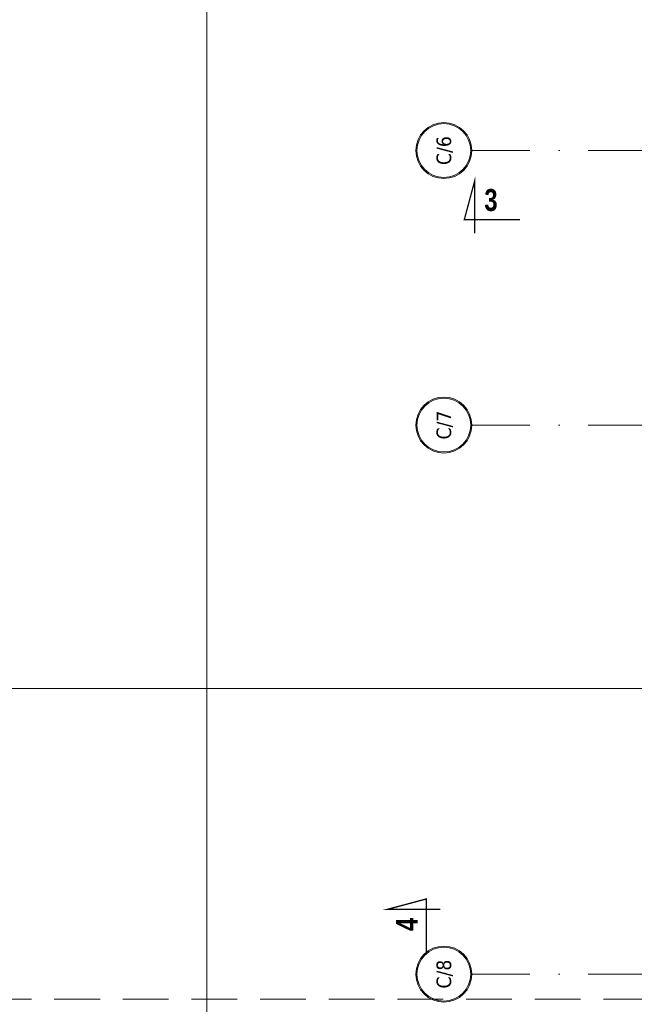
# Model space of a CAD drawing. Header units: millimetres. Extents: x -82287 to 177822, y -399756 to 0.
# Tile 131 of 228: x 51138 to 51810, y -197407 to -196331. Entities that reach past the tile are written whole.
import ezdxf
from ezdxf.enums import TextEntityAlignment as Align

# ---------------------------------------------------------------- set-up
doc = ezdxf.new("R2010")
doc.units = ezdxf.units.MM
doc.header["$MEASUREMENT"] = 0
doc.linetypes.add('SUŁOSZOWA - PB 21 03$0$6279-A-FP00$0$DASHED', pattern=[0.75, 0.5, -0.25])
doc.linetypes.add('SUŁOSZOWA - PB 21 03$0$DASHDOT', pattern=[25.4, 12.7, -6.35, 0, -6.35])
doc.layers.add('FL_XREF', color=252, linetype='Continuous')
for name, color, linetype, lineweight in [('SUŁOSZOWA - PB 21 03$0$!! 0_ Istn-sciany', 251, 'Continuous', 0), ('SUŁOSZOWA - PB 21 03$0$!! 0_ Opis', 251, 'Continuous', 0), ('SUŁOSZOWA - PB 21 03$0$!! 0_Opis_pom', 251, 'Continuous', 0), ('SUŁOSZOWA - PB 21 03$0$!! 0_Osie', 251, 'SUŁOSZOWA - PB 21 03$0$DASHDOT', 0), ('SUŁOSZOWA - PB 21 03$0$!! 1_OPIS POM NOWE', 251, 'Continuous', 0), ('SUŁOSZOWA - PB 21 03$0$0-osie-liniA', 251, 'SUŁOSZOWA - PB 21 03$0$DASHDOT', 0), ('SUŁOSZOWA - PB 21 03$0$0-osie-tx', 251, 'Continuous', 0)]:
    doc.layers.add(name, color=color, linetype=linetype, lineweight=lineweight)
doc.layers.add('SUŁOSZOWA - PB 21 03$0$!! 0_ramki', color=251, linetype='Continuous', lineweight=0, plot=False)
doc.styles.add('SUŁOSZOWA - PB 21 03$0$ARIAL', font='tahoma.ttf')
doc.styles.add('SUŁOSZOWA - PB 21 03$0$STYLE7', font='ARIALNB.TTF')
doc.styles.add('SUŁOSZOWA - PB 21 03$0$TAHOMA', font='tahoma.ttf')

# ---------------------------------------------------------------- blocks, each defined once
blk = doc.blocks.new('*U116')
h = blk.add_hatch(color=256)
edge = h.paths.add_edge_path()
edge.add_arc((0, 0), 30.6, 0, 360)
edge = h.paths.add_edge_path(flags=17)
edge.add_arc((0, 0), 29.4, 0, 360)
for radius in [30.6, 29.4]:
    blk.add_circle((0, 0), radius)
at = {"style": 'SUŁOSZOWA - PB 21 03$0$TAHOMA', "flags": 8}
blk.add_attdef('ANSICHTSNUMMER', text='', height=16, dxfattribs=at).set_placement((0, 0), align=Align.MIDDLE_CENTER)
blk = doc.blocks.new('SUŁOSZOWA - PB 21 03$0$BLOK OSI')
at = {"layer": 'SUŁOSZOWA - PB 21 03$0$0-osie-liniA', "ltscale": 5}
for points in [[(51570, -196590.1), (53810.6, -196590.1)], [(51570, -196890.1), (53810.6, -196890.1)], [(51570, -197490.1), (53810.6, -197490.1)]]:
    blk.add_lwpolyline(points, dxfattribs=at)
at = {"layer": 'SUŁOSZOWA - PB 21 03$0$0-osie-tx'}
ref = blk.add_blockref('*U116', (51539.4, -196590.1), dxfattribs=dict(at, rotation=270))
ref.add_attrib('ANSICHTSNUMMER', 'C/6', dxfattribs={"layer": '0', "height": 16, "rotation": 90, "style": 'SUŁOSZOWA - PB 21 03$0$TAHOMA', "flags": 8}).set_placement((51539.4, -196590.1), align=Align.MIDDLE_CENTER)
ref = blk.add_blockref('*U116', (51539.4, -196890.1), dxfattribs=dict(at, rotation=270))
ref.add_attrib('ANSICHTSNUMMER', 'C/7', dxfattribs={"layer": '0', "height": 16, "rotation": 90, "style": 'SUŁOSZOWA - PB 21 03$0$TAHOMA', "flags": 8}).set_placement((51539.4, -196890.1), align=Align.MIDDLE_CENTER)
ref = blk.add_blockref('*U116', (51539.4, -197490.1), dxfattribs=dict(at, rotation=270))
ref.add_attrib('ANSICHTSNUMMER', 'C/8', dxfattribs={"layer": '0', "height": 16, "rotation": 90, "style": 'SUŁOSZOWA - PB 21 03$0$TAHOMA', "flags": 8}).set_placement((51539.4, -197490.1), align=Align.MIDDLE_CENTER)
blk = doc.blocks.new('SUŁOSZOWA - PB 21 03')
at = {"layer": 'SUŁOSZOWA - PB 21 03$0$!! 0_ Istn-sciany', "linetype": 'SUŁOSZOWA - PB 21 03$0$6279-A-FP00$0$DASHED', "ltscale": 100}
blk.add_lwpolyline([(49161.71142, -198251.5883), (49238.71142, -198251.5883), (49238.71142, -197454.5883), (51966.71142, -197454.5883)], dxfattribs=at)
at = {"layer": 'SUŁOSZOWA - PB 21 03$0$!! 0_ Opis', "color": 2, "const_width": 1.44}
for points in [[(51622.60913, -196602.48145), (51561.78353, -196602.48145), (51573.05472, -196560.41681), (51573.05472, -196617.68785)], [(51622.60913, -196602.48145), (51561.78353, -196602.48145), (51573.05472, -196560.41681), (51573.05472, -196617.68785)], [(51520.34114, -197405.7444), (51520.34114, -197344.9188), (51478.2765, -197356.18999), (51535.54754, -197356.18999)]]:
    blk.add_lwpolyline(points, dxfattribs=at)
at = {"layer": 'SUŁOSZOWA - PB 21 03$0$!! 0_ramki'}
for points in [[(51280.42916, -198945.67237), (51280.42916, -194745.67237), (54250.42916, -194745.67237), (54250.42916, -198945.67237)], [(48565.42916, -197114.84055), (52765.42916, -197114.84055), (52765.42916, -200084.84055), (48565.42916, -200084.84055)]]:
    blk.add_lwpolyline(points, close=True, dxfattribs=at)
at = {"layer": 'SUŁOSZOWA - PB 21 03$0$!! 0_Osie'}
blk.add_blockref('SUŁOSZOWA - PB 21 03$0$BLOK OSI', (0, 63), dxfattribs=at)
at = {"layer": 'SUŁOSZOWA - PB 21 03$0$!! 0_ Opis', "color": 9, "style": 'SUŁOSZOWA - PB 21 03$0$STYLE7', "text_generation_flag": 6, "width": 0.95}
for s, rotation, p in [('3', 180.00000016, (51583.62839, -196593.09758)), ('4', 270.00000016, (51510.95727, -197380.08878))]:
    blk.add_text(s, height=24, rotation=rotation, dxfattribs=at).set_placement(p)
at = {"layer": 'SUŁOSZOWA - PB 21 03$0$!! 0_Opis_pom', "ltscale": 0.7, "style": 'SUŁOSZOWA - PB 21 03$0$ARIAL'}
for tag, p in [('B0,19', (52679.2094, -194257.55204)), ('B2,14', (73874.0461, -194402.0887)), ('B2,12', (73342.49259, -194413.89249)), ('B1,21', (60405.50261, -194427.18207)), ('B2,11', (73069.01144, -194438.89383)), ('A1,16', (59129.54925, -194448.08429)), ('B1/17', (59524.53699, -194450.37428)), ('B1,19', (59914.81903, -194448.15658)), ('B2,16', (75195.07765, -194441.83446)), ('1,22', (60947.33929, -194456.1144)), ('1,23', (61575.22173, -194450.37428)), ('B0,15', (51514.15008, -194461.8073)), ('A1,1', (58808.06672, -194460.94161)), ('B2,17', (75506.7465, -194471.3759)), ('B2,19.1', (76701.67035, -194466.03695)), ('B3,7', (87459.81312, -194465.07097)), ('B3,3', (88235.73906, -194465.79732)), ('B0,18', (52071.43815, -194478.40179)), ('B1,18', (59715.51745, -194473.87108)), ('B3,8', (90006.66539, -194478.47972)), ('B1,20', (60198.53687, -194490.17374)), ('B2,10', (72728.63362, -194489.37283)), ('B2,15', (74566.38885, -194487.81114)), ('B3,6', (86826.65132, -194483.15512)), ('B2,13', (73649.91716, -194500.01242)), ('A0,6', (49094.40602, -194505.72387)), ('A1,6', (58565.96262, -194514.50753)), ('A2,5', (72452.45009, -194505.90583)), ('A0,4', (49692.81919, -194517.93289)), ('A0,3', (49906.53818, -194524.03766)), ('B0,22', (54187.56644, -194519.04308)), ('B1,1', (61908.24378, -194515.48656)), ('A0,5', (49399.71914, -194533.19455)), ('B0,20', (53125.45224, -194527.8835)), ('B0,21', (53847.26622, -194535.08002)), ('B1,3', (62229.35503, -194604.49851)), ('B2,18', (75922.43604, -194612.23635)), ('B2,19', (77152.69039, -194617.53776)), ('A3,4', (85509.27934, -194642.47136)), ('B0,24B', (54824.42896, -194684.26784)), ('B1,4', (63476.45184, -194691.11207)), ('B0,13', (50367.63944, -194706.5583)), ('B0,16', (51457.40872, -194704.43091)), ('B0,17', (51897.58569, -194706.77195)), ('A2,4', (71695.75649, -194707.44268)), ('A1,5', (58149.22649, -194724.80163)), ('A2.1', (72371.45884, -194731.56251)), ('B0,23', (54542.05776, -194742.93939)), ('A1,2', (58744.42262, -194746.622)), ('B1,2D', (60756.29674, -194750.92727)), ('A1,15', (59129.54925, -194780.73348)), ('B0,14', (50962.60809, -194789.06568)), ('B1,4', (63483.03852, -194791.04365)), ('A3.1', (86079.08704, -194786.62422)), ('A0,2', (49295.91259, -194810.95246)), ('B2.7', (74548.27897, -194836.12781)), ('B0,7', (52851.95551, -194845.56115)), ('B1,2B', (62374.83512, -194841.86715)), ('B3,2', (89035.72921, -194837.99287)), ('B1,2A', (61803.35407, -194869.27513)), ('B0,8', (51561.38742, -194890.27848)), ('A1,3', (58810.05243, -195008.83917)), ('A3.2', (86016.50296, -195004.88875)), ('A0,1', (49914.27925, -195025.82804)), ('A0,10', (49695.87246, -195042.9259)), ('B0,17', (51225.06492, -195049.74007)), ('B0,6', (52110.41055, -195069.39267)), ('B1,8', (61403.63433, -195071.25189)), ('A2.2', (72371.45884, -195070.78713)), ('B2.2', (74976.1855, -195068.47988)), ('A0,7', (49042.50308, -195082.6056)), ('B3,11', (88623.94853, -195099.23575)), ('B3,4', (87612.56208, -195132.78192)), ('B3,5', (86839.47632, -195174.05241)), ('B0,12', (50313.60595, -195207.52936)), ('B0,11', (50726.178, -195219.06638)), ('B3,10', (89778.42161, -195220.68871)), ('B1,6', (63686.26823, -195231.3997)), ('B0,24A', (54359.17011, -195245.97867)), ('A1,4', (58093.66276, -195250.96213)), ('B0,10', (51476.34179, -195259.44699)), ('B3,9', (90479.74099, -195260.18621)), ('A0,11', (49643.96951, -195271.84772)), ('B1,14', (59332.54805, -195280.73534)), ('A0,8', (49042.50308, -195293.21363)), ('B0,9', (51798.4912, -195291.17482)), ('B2,21', (75970.16114, -195290.81005)), ('B0,3', (52068.59538, -195319.60465)), ('B1,13', (60186.62513, -195314.46953)), ('B1,10', (60892.94126, -195319.45825)), ('B1,5', (63419.22943, -195317.21026)), ('A2.3', (71832.37045, -195318.78232)), ('B2,9', (73175.51251, -195317.21162)), ('B2,4', (74493.5947, -195318.7733)), ('B2,3', (74674.2815, -195319.28036)), ('A3,3', (85569.83931, -195318.78232)), ('B3,1', (88723.65615, -195329.98594)), ('B2,8', (73894.209, -195338.18956)), ('B1,9', (61058.12383, -195344.48743)), ('B2.1', (75304.74121, -195348.36327)), ('B2,20', (77211.021, -195343.82367)), ('B0,2', (52227.2348, -195357.98297)), ('B1,2C', (61827.40698, -195369.02625)), ('B1,7', (62134.52151, -195372.05069)), ('B0,1', (53061.17304, -195403.85659)), ('A0,9', (49001.50444, -195413.15723)), ('A0,12', (49689.76592, -195485.50737)), ('B0,4', (52224.78303, -195500.96352)), ('B1,11', (61050.00078, -195512.89565)), ('B2,5', (74686.48999, -195507.24036)), ('B1,12', (60864.00751, -195544.00738)), ('B0,5', (52066.14362, -195556.83806)), ('B2,6', (74499.29165, -195549.55175)), ('C2,2', (74812.78942, -195865.8959)), ('C1,3', (61091.58871, -195973.27844)), ('C0,2A', (52278.30875, -196050.48297)), ('C0,1', (52808.36775, -196132.34208)), ('C1,2', (61690.27405, -196439.72387)), ('C1,1', (62060.59754, -196465.28533)), ('C3,1', (88979.71614, -196545.67785)), ('C0,2B', (53028.88223, -196668.8019)), ('C1,4', (61008.68123, -196686.32122)), ('C2,1', (75334.65984, -196786.2197)), ('C2,3', (74834.65119, -196933.26657)), ('C1,5', (61062.7252, -196991.42453)), ('C1,10', (62127.38542, -196998.81344)), ('C1,9', (62147.33751, -197289.53424)), ('C1,6', (61131.41824, -197329.69535)), ('C0,3', (52181.98562, -197341.92176)), ('D1,1', (73931.12245, -197584.03121)), ('C0,4', (52345.96562, -197596.60561)), ('D0,18', (60296.49264, -197617.95269)), ('C2,4', (75243.70451, -197663.89)), ('D0,7', (59141.53804, -197722.84718)), ('D0,17', (60701.16801, -197741.44864)), ('C1,7', (61222.2575, -197737.18052)), ('D0,3', (59562.25866, -197751.14316)), ('D1,6', (72757.78643, -197751.22612)), ('D1,4', (73157.19908, -197744.29721)), ('D0,6', (58741.71849, -197802.61699)), ('D0,10', (58357.73602, -197820.93991)), ('D,09', (59195.67196, -197881.51243)), ('C0,5', (52269.72696, -197902.4362)), ('C0,6', (52872.93793, -197917.07354)), ('D0,2', (59943.06082, -197917.06725)), ('D1,3', (73475.28953, -197924.29875)), ('D0,16', (60721.3534, -197935.2949)), ('D0,8', (59058.9008, -197963.64925)), ('D0,5', (59448.52586, -197969.8061)), ('C2,5', (74555.08284, -197988.7886)), ('D1,5', (73291.61607, -197999.29956)), ('D0,4', (59655.02693, -198042.2589)), ('D0,15', (60692.12223, -198127.4643)), ('D1,2', (73578.07819, -198172.30068)), ('D0,1', (59931.33074, -198173.12806)), ('D0,11', (58161.27105, -198211.45823)), ('D0,12', (58250.99458, -198537.17631)), ('D0,13', (58250.99458, -198764.99605)), ('D0,14', (59130.08589, -198795.3373)), ('D1,7', (71854.87376, -198786.88467)), ('D1,8', (71715.35366, -199212.44512))]:
    blk.add_attdef(tag, text='', height=11.968, dxfattribs=at).set_placement(p, align=Align.MIDDLE_CENTER)
at = {"layer": 'SUŁOSZOWA - PB 21 03$0$!! 1_OPIS POM NOWE', "style": 'SUŁOSZOWA - PB 21 03$0$ARIAL'}
for tag, p in [('C1.7A', (61271.6179, -197538.30303)), ('C2.5B', (74970.66097, -197546.70728)), ('C2,5C', (74903.71123, -197659.13664)), ('C2.4', (75374.07862, -197726.11453)), ('D1,2B', (74322.25834, -197791.43247)), ('C1.7C', (61260.26049, -197811.38428)), ('C1.8B', (61588.27341, -197817.62151)), ('C1.8A', (61884.42005, -197818.94854)), ('C1.7B', (61322.12354, -197933.89849)), ('C2,5A', (74943.41937, -197993.49482)), ('E1.2', (62164.78326, -198139.98688)), ('E1.5E', (62692.10372, -198153.27854)), ('D1,2C', (73419.9359, -198156.57844)), ('E2.9', (75361.45041, -198161.88904)), ('E2.7', (76022.45692, -198162.26272)), ('E3.1', (88990.58975, -198158.87886)), ('D1,2A', (74280.17915, -198172.30068)), ('E1.1', (61330.46191, -198191.9806)), ('E1.5D', (62993.60773, -198185.416)), ('E1.5C', (63016.9343, -198246.3437)), ('E1.5B', (63264.15117, -198307.8661)), ('E3.2', (88781.41347, -198385.24275)), ('E1.6', (61022.6264, -198421.00827)), ('E2.2', (74782.75417, -198427.85813)), ('E2.8', (75757.29014, -198437.09188)), ('E2.6', (76531.8031, -198444.40756)), ('E3.4', (89392.22607, -198450.03942)), ('E1.5A', (63049.47589, -198456.39852)), ('E1.5F', (62736.15118, -198589.14592)), ('E1.5G', (62892.39981, -198586.12622)), ('E1,4', (61888.25021, -198652.6996)), ('E2.1', (75803.99631, -198697.05773)), ('E1.5L', (63297.7633, -198733.65678)), ('E1.3', (61058.5992, -198806.28147)), ('E1.5H', (62893.53005, -198830.01758)), ('E2,3', (74778.52304, -198843.9541)), ('E3.3', (89150.95684, -198867.32581)), ('E1.5K', (63266.15427, -198904.67789)), ('E1.5I', (62723.74907, -199005.87002)), ('E2.4', (75135.87669, -199083.20857)), ('E2.5', (76615.04061, -199164.91143)), ('E1.5J', (63204.25187, -199215.697))]:
    blk.add_attdef(tag, text='', height=11.968, dxfattribs=at).set_placement(p, align=Align.MIDDLE_CENTER)

msp = doc.modelspace()

# ---------------------------------------------------------------- block references
at = {"layer": 'FL_XREF'}
msp.add_blockref('SUŁOSZOWA - PB 21 03', (62.3, 52.9), dxfattribs=at)

doc.saveas('drawing.dxf')
